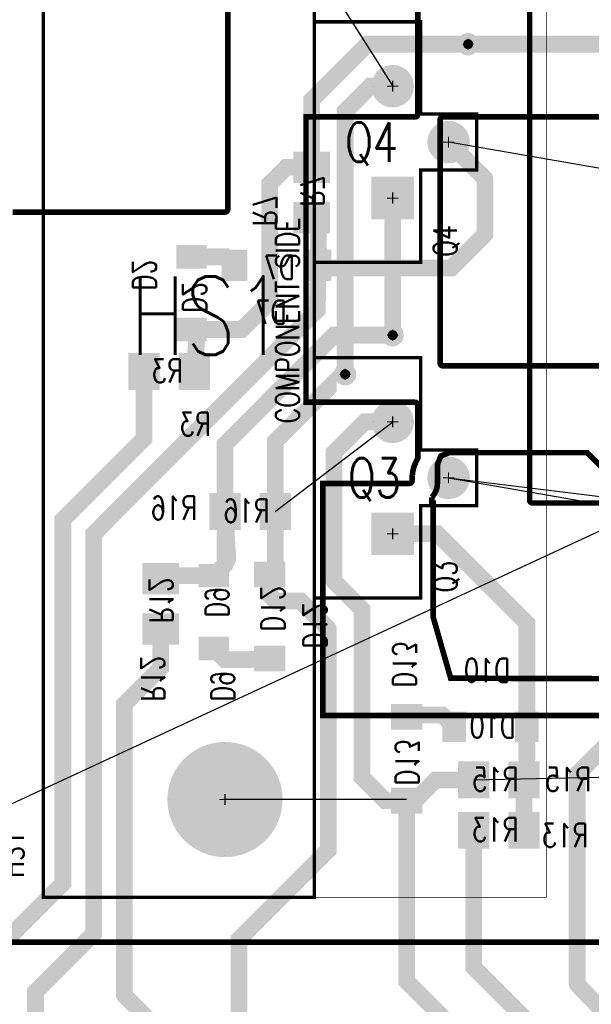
# Model space of a CAD drawing. Extents: x -7 to 11.7, y -5.4 to 6.4.
# Tile 11 of 27: x 1.2 to 2.3, y 0.9 to 2.6. Entities that reach past the tile are written whole.
import ezdxf

# ---------------------------------------------------------------- set-up
doc = ezdxf.new("R2010")
doc.units = 0
for name, pattern in [('SIG_3', [2, 1, 1]), ('SIG_33', [2, 1, 1]), ('SIG_36', [2, 1, 1]), ('SIG_37', [2, 1, 1]), ('SIG_39', [2, 1, 1]), ('SIG_4', [2, 1, 1]), ('SIG_40', [2, 1, 1]), ('SIG_43', [2, 1, 1]), ('SIG_45', [2, 1, 1]), ('SIG_46', [2, 1, 1]), ('SIG_49', [2, 1, 1]), ('SIG_7', [2, 1, 1]), ('SIG_8', [2, 1, 1])]:
    doc.linetypes.add(name, pattern=pattern)
for name, color, linetype in [('DRIL_NPLTE_THRU_01', 16, 'CONTINUOUS'), ('DRIL_NPLTE_THRU_02', 176, 'CONTINUOUS'), ('DRIL_PLTE_THRU_01', 16, 'CONTINUOUS'), ('DRIL_PLTE_THRU_02', 176, 'CONTINUOUS'), ('DRIL_SYMBOL', 254, 'CONTINUOUS'), ('LINK_00', 2, 'CONTINUOUS'), ('PADS_BOT', 5, 'CONTINUOUS'), ('PADS_INNER', 1, 'CONTINUOUS'), ('PADS_TOP', 1, 'CONTINUOUS'), ('PADS_XR_131', 3, 'CONTINUOUS'), ('PADS_XR_132', 6, 'CONTINUOUS'), ('PADS_XR_133', 254, 'CONTINUOUS'), ('PART_NAME_123', 255, 'CONTINUOUS'), ('PART_NAME_124', 6, 'CONTINUOUS'), ('PART_NAME_129', 2, 'CONTINUOUS'), ('PART_NAME_130', 106, 'CONTINUOUS'), ('PART_TOP_2DLINE_123', 255, 'CONTINUOUS'), ('PART_TOP_2DLINE_129', 2, 'CONTINUOUS'), ('PART_TOP_TEXT_123', 255, 'CONTINUOUS'), ('POUR_OUTLINE_01', 1, 'CONTINUOUS'), ('POUR_OUTLINE_02', 5, 'CONTINUOUS'), ('POUR_PADTHERM_01', 1, 'CONTINUOUS'), ('TRACE_01', 1, 'CONTINUOUS'), ('TRACE_02', 5, 'CONTINUOUS'), ('VIAPTS', 56, 'CONTINUOUS')]:
    doc.layers.add(name, color=color, linetype=linetype)
doc.styles.add('W0$001', font='simplex', dxfattribs={"width": 0.75})
doc.styles.add('W0$006', font='simplex', dxfattribs={"width": 0.75})
doc.styles.add('W0$008', font='simplex', dxfattribs={"width": 0.75})

# ---------------------------------------------------------------- blocks, each defined once
blk = doc.blocks.new('POUR_OUTLINE_107')
at = {"layer": 'POUR_OUTLINE_01', "const_width": 0.01}
blk.add_lwpolyline([(-14.13, -16.2381), (-14.13, -15.96), (-14.42, -15.96), (-14.42, -15.93), (-15.1229, -15.93), (-15.1729, -15.98), (-15.3021, -15.98), (-15.4521, -15.83), (-15.699, -15.83), (-15.7139, -15.8361), (-15.72, -15.851), (-15.72, -15.885, -0.197321), (-15.7301, -15.9096), (-15.7301, -15.92), (-15.7275, -15.92), (-15.7275, -16.1242), (-15.6963, -16.2331)], format="xyb", close=True, dxfattribs=at)
blk = doc.blocks.new('POUR_PADTHERM_137')
at = {"layer": 'POUR_PADTHERM_01'}
for points in [[(-15.7, -15.84), (-15.7, -15.84, 1), (-15.7, -15.84), (-15.7, -15.84, 1), (-15.7, -15.84)], [(-15.665, -15.875), (-15.665, -15.875, 1), (-15.665, -15.875), (-15.665, -15.875, 1), (-15.665, -15.875)], [(-15.7, -15.91), (-15.7, -15.91, 1), (-15.7, -15.91), (-15.7, -15.91, 1), (-15.7, -15.91)]]:
    blk.add_lwpolyline(points, format="xyb", dxfattribs=at)
blk = doc.blocks.new('POUR_PADTHERM_138')
at = {"layer": 'POUR_PADTHERM_01'}
for points in [[(-14.2625, -16.013), (-14.2625, -16.013, 1), (-14.2625, -16.013), (-14.2625, -16.013, 1), (-14.2625, -16.013)], [(-14.3025, -16.053), (-14.3025, -16.053, 1), (-14.3025, -16.053), (-14.3025, -16.053, 1), (-14.3025, -16.053)], [(-14.2225, -16.053), (-14.2225, -16.053, 1), (-14.2225, -16.053), (-14.2225, -16.053, 1), (-14.2225, -16.053)], [(-14.2625, -16.093), (-14.2625, -16.093, 1), (-14.2625, -16.093), (-14.2625, -16.093, 1), (-14.2625, -16.093)]]:
    blk.add_lwpolyline(points, format="xyb", dxfattribs=at)
blk = doc.blocks.new('POUR_PADTHERM_139')
at = {"layer": 'POUR_PADTHERM_01'}
for points in [[(-15.125, -15.94), (-15.125, -15.94, 1), (-15.125, -15.94), (-15.125, -15.94, 1), (-15.125, -15.94)], [(-15.16, -15.975), (-15.16, -15.975, 1), (-15.16, -15.975), (-15.16, -15.975, 1), (-15.16, -15.975)], [(-15.09, -15.975), (-15.09, -15.975, 1), (-15.09, -15.975), (-15.09, -15.975, 1), (-15.09, -15.975)], [(-15.125, -16.01), (-15.125, -16.01, 1), (-15.125, -16.01), (-15.125, -16.01, 1), (-15.125, -16.01)]]:
    blk.add_lwpolyline(points, format="xyb", dxfattribs=at)
blk = doc.blocks.new('POUR_HEADER_11')
for name in ['POUR_OUTLINE_107', 'POUR_PADTHERM_137', 'POUR_PADTHERM_139', 'POUR_PADTHERM_138']:
    blk.add_blockref(name, (15.35, 16.2))
blk = doc.blocks.new('POUR_OUTLINE_34')
at = {"layer": 'POUR_OUTLINE_02', "const_width": 0.01}
for points in [[(-16.48, -15.4), (-16.1, -15.4, 0.414214), (-16.095, -15.395), (-16.095, -15.0399)], [(-15.555, -15.0399), (-15.555, -15.915, 0.414214), (-15.55, -15.92), (-15.19, -15.92, 0.414214), (-15.185, -15.915), (-15.185, -15.828, 0.136108), (-15.1857, -15.8255, -0.136109), (-15.19, -15.81), (-15.19, -15.74, -0.136109), (-15.1857, -15.7245, 0.136108), (-15.185, -15.722), (-15.185, -15.685), (-14.745, -15.685, 0.414214), (-14.74, -15.68), (-14.74, -15.495, 0.414214), (-14.745, -15.49), (-15.195, -15.49), (-15.195, -14.2449, 0.414214)]]:
    blk.add_lwpolyline(points, format="xyb", dxfattribs=at)
blk = doc.blocks.new('POUR_HEADER_14')
blk.add_blockref('POUR_OUTLINE_34', (15.02, 15.485))
blk = doc.blocks.new('POUR_OUTLINE_127')
at = {"layer": 'POUR_OUTLINE_01', "const_width": 0.01}
for points in [[(-16.72, -16.705), (-14.655, -16.705, 0.414214)], [(-14.655, -16.3), (-15.925, -16.3), (-15.925, -15.885), (-15.7702, -15.885, 0.421792), (-15.7652, -15.8799), (-15.7653, -15.8768, -0.048762), (-15.7648, -15.87, 0.021542), (-15.7648, -15.8696, -0.115046), (-15.7557, -15.8415, 0.136107), (-15.755, -15.8389), (-15.755, -15.745, 0.414214), (-15.76, -15.74), (-15.955, -15.74), (-15.955, -15.23), (-15.76, -15.23, 0.414214), (-15.755, -15.225), (-15.755, -14.93), (-14.7, -14.93, 0.414214), (-14.695, -14.925), (-14.695, -14.545), (-13.715, -14.545, 0.414214)]]:
    blk.add_lwpolyline(points, format="xyb", dxfattribs=at)
blk = doc.blocks.new('POUR_PADTHERM_203')
at = {"layer": 'POUR_PADTHERM_01'}
for points in [[(-15.8, -15.14), (-15.8, -15.14, 1), (-15.8, -15.14), (-15.8, -15.14, 1), (-15.8, -15.14)], [(-15.835, -15.175), (-15.835, -15.175, 1), (-15.835, -15.175), (-15.835, -15.175, 1), (-15.835, -15.175)], [(-15.765, -15.175), (-15.765, -15.175, 1), (-15.765, -15.175), (-15.765, -15.175, 1), (-15.765, -15.175)], [(-15.8, -15.21), (-15.8, -15.21, 1), (-15.8, -15.21), (-15.8, -15.21, 1), (-15.8, -15.21)]]:
    blk.add_lwpolyline(points, format="xyb", dxfattribs=at)
blk = doc.blocks.new('POUR_PADTHERM_206')
at = {"layer": 'POUR_PADTHERM_01'}
for points in [[(-16.1, -16.35), (-16.1, -16.35, 1), (-16.1, -16.35), (-16.1, -16.35, 1), (-16.1, -16.35)], [(-16.2, -16.45), (-16.2, -16.45, 1), (-16.2, -16.45), (-16.2, -16.45, 1), (-16.2, -16.45)], [(-16, -16.45), (-16, -16.45, 1), (-16, -16.45), (-16, -16.45, 1), (-16, -16.45)], [(-16.1, -16.55), (-16.1, -16.55, 1), (-16.1, -16.55), (-16.1, -16.55, 1), (-16.1, -16.55)]]:
    blk.add_lwpolyline(points, format="xyb", dxfattribs=at)
blk = doc.blocks.new('POUR_PADTHERM_207')
at = {"layer": 'POUR_PADTHERM_01'}
for points in [[(-15.8, -15.74), (-15.8, -15.74, 1), (-15.8, -15.74), (-15.8, -15.74, 1), (-15.8, -15.74)], [(-15.835, -15.775), (-15.835, -15.775, 1), (-15.835, -15.775), (-15.835, -15.775, 1), (-15.835, -15.775)], [(-15.765, -15.775), (-15.765, -15.775, 1), (-15.765, -15.775), (-15.765, -15.775, 1), (-15.765, -15.775)], [(-15.8, -15.81), (-15.8, -15.81, 1), (-15.8, -15.81), (-15.8, -15.81, 1), (-15.8, -15.81)]]:
    blk.add_lwpolyline(points, format="xyb", dxfattribs=at)
blk = doc.blocks.new('POUR_HEADER_15')
for name in ['POUR_OUTLINE_127', 'POUR_PADTHERM_203', 'POUR_PADTHERM_207', 'POUR_PADTHERM_206']:
    blk.add_blockref(name, (14.645, 16.295))
blk = doc.blocks.new('POUR_OUTLINE_128')
at = {"layer": 'POUR_OUTLINE_01', "const_width": 0.01}
blk.add_lwpolyline([(-13.675, -15.1799), (-13.675, -14.62, 0.414214), (-13.68, -14.615), (-14.58, -14.615, 0.414214), (-14.585, -14.62), (-14.585, -15.015), (-14.865, -15.015, 0.414214), (-14.87, -15.02), (-14.87, -15.335), (-15.199, -15.335, 0.095352), (-15.2009, -15.3354, -0.192454), (-15.2491, -15.3354, 0.095352), (-15.251, -15.335), (-15.305, -15.335), (-15.305, -15.235, 0.414214), (-15.31, -15.23), (-15.7101, -15.23, 0.414214), (-15.7151, -15.235), (-15.7151, -15.6699, 0.414214), (-15.7101, -15.6749), (-14.6701, -15.6749, 0.414214), (-14.6651, -15.6699), (-14.6651, -15.1849), (-13.68, -15.1849, 0.414214)], format="xyb", close=True, dxfattribs=at)
blk = doc.blocks.new('POUR_PADTHERM_208')
at = {"layer": 'POUR_PADTHERM_01'}
for points in [[(-15.7, -15.24), (-15.7, -15.24, 1), (-15.7, -15.24), (-15.7, -15.24, 1), (-15.7, -15.24)], [(-15.665, -15.275), (-15.665, -15.275, 1), (-15.665, -15.275), (-15.665, -15.275, 1), (-15.665, -15.275)], [(-15.7, -15.31), (-15.7, -15.31, 1), (-15.7, -15.31), (-15.7, -15.31, 1), (-15.7, -15.31)]]:
    blk.add_lwpolyline(points, format="xyb", dxfattribs=at)
blk = doc.blocks.new('POUR_HEADER_16')
for name in ['POUR_OUTLINE_128', 'POUR_PADTHERM_208']:
    blk.add_blockref(name, (15.625, 15.225))
blk = doc.blocks.new('DRIL_HOLE_0')
blk.add_lwpolyline([(0, 0, 1), (0, 0, 1)], format="xyb", close=True)
blk = doc.blocks.new('PAD_0')
at = {"const_width": 0.05}
blk.add_lwpolyline([(-0.03, 0), (0.03, 0)], dxfattribs=at)
blk = doc.blocks.new('PAD_1')
blk.add_lwpolyline([(0, 0, 1), (0, 0, 1)], format="xyb", close=True)
blk = doc.blocks.new('PAD_2')
at = {"const_width": 0.056}
blk.add_lwpolyline([(-0.033, 0), (0.033, 0)], dxfattribs=at)
blk = doc.blocks.new('STK_BOT_57')
at = {"layer": 'DRIL_NPLTE_THRU_01'}
blk.add_blockref('DRIL_HOLE_0', (0, 0), dxfattribs=at)
at = {"layer": 'DRIL_NPLTE_THRU_02'}
blk.add_blockref('DRIL_HOLE_0', (0, 0), dxfattribs=at)
at = {"layer": 'PADS_BOT', "rotation": 90}
blk.add_blockref('PAD_0', (0, 0), dxfattribs=at)
at = {"layer": 'PADS_INNER'}
blk.add_blockref('PAD_1', (0, 0), dxfattribs=at)
at = {"layer": 'PADS_TOP'}
blk.add_blockref('PAD_1', (0, 0), dxfattribs=at)
at = {"layer": 'PADS_XR_131', "rotation": 90}
blk.add_blockref('PAD_2', (0, 0), dxfattribs=at)
at = {"layer": 'PADS_XR_133', "rotation": 90}
blk.add_blockref('PAD_0', (0, 0), dxfattribs=at)
blk = doc.blocks.new('SYM_BOT_35')
for p in [(-0.045, 0), (0.045, 0)]:
    blk.add_blockref('STK_BOT_57', p)
blk = doc.blocks.new('PART_BOT_0')
blk.add_blockref('SYM_BOT_35', (0, 0))
at = {"layer": 'PART_NAME_124', "style": 'W0$006', "width": 0.75}
blk.add_text('R3', height=0.042, rotation=180, dxfattribs=at).set_placement((0.075, 0.115))
at = {"layer": 'PART_NAME_130', "style": 'W0$001', "width": 0.75}
blk.add_text('R3', height=0.042, rotation=180, dxfattribs=at).set_placement((0.0249, 0.0199))
blk = doc.blocks.new('PART_BOT_1')
blk.add_blockref('SYM_BOT_35', (0, 0))
at = {"layer": 'PART_NAME_124', "style": 'W0$006', "width": 0.75}
blk.add_text('R7', height=0.042, rotation=180, dxfattribs=at).set_placement((0.06, 0.105))
at = {"layer": 'PART_NAME_130', "style": 'W0$001', "width": 0.75}
blk.add_text('R7', height=0.042, rotation=180, dxfattribs=at).set_placement((0.0249, 0.0201))
blk = doc.blocks.new('PAD_11')
at = {"const_width": 0.036}
blk.add_lwpolyline([(-0.024, 0), (0.024, 0)], dxfattribs=at)
blk = doc.blocks.new('PAD_12')
at = {"const_width": 0.042}
blk.add_lwpolyline([(-0.027, 0), (0.027, 0)], dxfattribs=at)
blk = doc.blocks.new('STK_BOT_128')
at = {"layer": 'DRIL_NPLTE_THRU_01'}
blk.add_blockref('DRIL_HOLE_0', (0, 0), dxfattribs=at)
at = {"layer": 'DRIL_NPLTE_THRU_02'}
blk.add_blockref('DRIL_HOLE_0', (0, 0), dxfattribs=at)
at = {"layer": 'PADS_BOT', "rotation": 90}
blk.add_blockref('PAD_11', (0, 0), dxfattribs=at)
at = {"layer": 'PADS_INNER'}
blk.add_blockref('PAD_1', (0, 0), dxfattribs=at)
at = {"layer": 'PADS_TOP'}
blk.add_blockref('PAD_1', (0, 0), dxfattribs=at)
at = {"layer": 'PADS_XR_131', "rotation": 90}
blk.add_blockref('PAD_12', (0, 0), dxfattribs=at)
at = {"layer": 'PADS_XR_133', "rotation": 90}
blk.add_blockref('PAD_11', (0, 0), dxfattribs=at)
blk = doc.blocks.new('SYM_BOT_36')
for p in [(-0.065, 0), (0.065, 0)]:
    blk.add_blockref('STK_BOT_128', p)
blk = doc.blocks.new('PART_BOT_11')
blk.add_blockref('SYM_BOT_36', (0, 0))
at = {"layer": 'PART_NAME_124', "style": 'W0$006', "width": 0.75}
blk.add_text('D2', height=0.042, dxfattribs=at).set_placement((0.005, -0.105))
at = {"layer": 'PART_NAME_130', "style": 'W0$001', "width": 0.75}
blk.add_text('D2', height=0.042, dxfattribs=at).set_placement((-0.0349, -0.0151))
blk = doc.blocks.new('PART_BOT_12')
blk.add_blockref('SYM_BOT_35', (0, 0))
at = {"layer": 'PART_NAME_124', "style": 'W0$006', "width": 0.75}
blk.add_text('R12', height=0.042, dxfattribs=at).set_placement((-0.175, -0.035))
at = {"layer": 'PART_NAME_130', "style": 'W0$001', "width": 0.75}
blk.add_text('R12', height=0.042, dxfattribs=at).set_placement((-0.0349, -0.0201))
blk = doc.blocks.new('PAD_13')
at = {"const_width": 0.04}
blk.add_lwpolyline([(-0.025, 0), (0.025, 0)], dxfattribs=at)
blk = doc.blocks.new('PAD_14')
at = {"const_width": 0.046}
blk.add_lwpolyline([(-0.028, 0), (0.028, 0)], dxfattribs=at)
blk = doc.blocks.new('STK_BOT_162')
at = {"layer": 'DRIL_NPLTE_THRU_01'}
blk.add_blockref('DRIL_HOLE_0', (0, 0), dxfattribs=at)
at = {"layer": 'DRIL_NPLTE_THRU_02'}
blk.add_blockref('DRIL_HOLE_0', (0, 0), dxfattribs=at)
at = {"layer": 'PADS_BOT', "rotation": 90}
blk.add_blockref('PAD_13', (0, 0), dxfattribs=at)
at = {"layer": 'PADS_INNER'}
blk.add_blockref('PAD_1', (0, 0), dxfattribs=at)
at = {"layer": 'PADS_TOP'}
blk.add_blockref('PAD_1', (0, 0), dxfattribs=at)
at = {"layer": 'PADS_XR_131', "rotation": 90}
blk.add_blockref('PAD_14', (0, 0), dxfattribs=at)
at = {"layer": 'PADS_XR_133', "rotation": 90}
blk.add_blockref('PAD_13', (0, 0), dxfattribs=at)
blk = doc.blocks.new('SYM_BOT_29')
for p in [(-0.078, 0), (0.072, 0)]:
    blk.add_blockref('STK_BOT_162', p)
blk = doc.blocks.new('PART_BOT_14')
blk.add_blockref('SYM_BOT_29', (0, 0))
at = {"layer": 'PART_NAME_124', "style": 'W0$006', "width": 0.75}
blk.add_text('D12', height=0.042, dxfattribs=at).set_placement((-0.06, 0.06))
at = {"layer": 'PART_NAME_130', "style": 'W0$001', "width": 0.75}
blk.add_text('D12', height=0.042, dxfattribs=at).set_placement((-0.0299, -0.0151))
blk = doc.blocks.new('PART_BOT_29')
blk.add_blockref('SYM_BOT_35', (0, 0))
at = {"layer": 'PART_NAME_124', "style": 'W0$006', "width": 0.75}
blk.add_text('R13', height=0.042, rotation=180, dxfattribs=at).set_placement((0.16, 0.03))
at = {"layer": 'PART_NAME_130', "style": 'W0$001', "width": 0.75}
blk.add_text('R13', height=0.042, rotation=180, dxfattribs=at).set_placement((0.0349, 0.0199))
blk = doc.blocks.new('PART_BOT_30')
blk.add_blockref('SYM_BOT_36', (0, 0))
at = {"layer": 'PART_NAME_124', "style": 'W0$006', "width": 0.75}
blk.add_text('D10', height=0.042, dxfattribs=at).set_placement((-0.035, 0.08))
at = {"layer": 'PART_NAME_130', "style": 'W0$001', "width": 0.75}
blk.add_text('D10', height=0.042, dxfattribs=at).set_placement((-0.0449, -0.0199))
blk = doc.blocks.new('PART_BOT_32')
blk.add_blockref('SYM_BOT_35', (0, 0))
at = {"layer": 'PART_NAME_124', "style": 'W0$006', "width": 0.75}
blk.add_text('R16', height=0.042, rotation=180, dxfattribs=at).set_placement((-0.095, 0.015))
at = {"layer": 'PART_NAME_130', "style": 'W0$001', "width": 0.75}
blk.add_text('R16', height=0.042, rotation=180, dxfattribs=at).set_placement((0.0349, 0.0199))
blk = doc.blocks.new('PART_BOT_50')
blk.add_blockref('SYM_BOT_29', (0, 0))
at = {"layer": 'PART_NAME_124', "style": 'W0$006', "width": 0.75}
blk.add_text('D7', height=0.042, rotation=180, dxfattribs=at).set_placement((0.015, 0.105))
at = {"layer": 'PART_NAME_130', "style": 'W0$001', "width": 0.75}
blk.add_text('D7', height=0.042, rotation=180, dxfattribs=at).set_placement((0.0299, 0.0249))
blk = doc.blocks.new('PART_BOT_51')
blk.add_blockref('SYM_BOT_36', (0, 0))
at = {"layer": 'PART_NAME_124', "style": 'W0$006', "width": 0.75}
blk.add_text('D9', height=0.042, rotation=180, dxfattribs=at).set_placement((0.16, 0.005))
at = {"layer": 'PART_NAME_130', "style": 'W0$001', "width": 0.75}
blk.add_text('D9', height=0.042, rotation=180, dxfattribs=at).set_placement((0.0099, 0.0151))
blk = doc.blocks.new('PART_BOT_52')
blk.add_blockref('SYM_BOT_29', (0, 0))
at = {"layer": 'PART_NAME_124', "style": 'W0$006', "width": 0.75}
blk.add_text('D13', height=0.042, rotation=180, dxfattribs=at).set_placement((-0.13, 0.025))
at = {"layer": 'PART_NAME_130', "style": 'W0$001', "width": 0.75}
blk.add_text('D13', height=0.042, rotation=180, dxfattribs=at).set_placement((0.0449, 0.0201))
blk = doc.blocks.new('SMOOTH_0$006')
at = {"const_width": 0.003}
blk.add_lwpolyline([(-0.0015, 0, 1), (0.0015, 0, 1)], format="xyb", close=True, dxfattribs=at)
blk = doc.blocks.new('SMOOTH_0$001')
at = {"const_width": 0.0005}
blk.add_lwpolyline([(-0.00025, 0, 1), (0.00025, 0, 1)], format="xyb", close=True, dxfattribs=at)
blk = doc.blocks.new('PART_BODY_TOP_4')
at = {"layer": 'PART_TOP_2DLINE_123', "const_width": 0.006}
blk.add_lwpolyline([(0.315, 0.14), (-0.115, 0.14), (-0.115, -0.05), (0.05, -0.05), (0.05, -0.15), (0.15, -0.15), (0.15, -0.05), (0.315, -0.05)], close=True, dxfattribs=at)
at = {"layer": 'PART_TOP_2DLINE_129', "const_width": 0.001}
blk.add_lwpolyline([(0.315, 0.14), (-0.115, 0.14), (-0.115, -0.05), (0.05, -0.05), (0.05, -0.15), (0.15, -0.15), (0.15, -0.05), (0.315, -0.05)], close=True, dxfattribs=at)
at = {"layer": 'PART_TOP_2DLINE_123'}
for p in [(-0.115, 0.14), (0.315, 0.14), (-0.115, -0.05), (0.05, -0.05), (0.15, -0.05), (0.315, -0.05), (0.05, -0.15), (0.15, -0.15)]:
    blk.add_blockref('SMOOTH_0$006', p, dxfattribs=at)
at = {"layer": 'PART_TOP_2DLINE_129'}
for p in [(-0.115, 0.14), (0.315, 0.14), (-0.115, -0.05), (0.05, -0.05), (0.15, -0.05), (0.315, -0.05), (0.05, -0.15), (0.15, -0.15)]:
    blk.add_blockref('SMOOTH_0$001', p, dxfattribs=at)
blk = doc.blocks.new('DRIL_SYMBOL_0$041')
at = {"layer": 'DRIL_SYMBOL', "const_width": 0.002}
for points in [[(-0.01, 0), (0.01, 0)], [(0, -0.01), (0, 0.01)]]:
    blk.add_lwpolyline(points, dxfattribs=at)
blk = doc.blocks.new('DRIL_HOLE_0$041')
at = {"const_width": 0.0205}
blk.add_lwpolyline([(-0.01025, 0, 1), (0.01025, 0, 1)], format="xyb", close=True, dxfattribs=at)
blk.add_blockref('DRIL_SYMBOL_0$041', (0, 0))
blk = doc.blocks.new('PAD_3')
at = {"const_width": 0.035}
blk.add_lwpolyline([(0, -0.0175, 1), (0, 0.0175, 1)], format="xyb", close=True, dxfattribs=at)
blk = doc.blocks.new('PAD_26')
at = {"const_width": 0.07}
blk.add_lwpolyline([(-0.035, 0), (0.035, 0)], dxfattribs=at)
blk = doc.blocks.new('PAD_27')
at = {"const_width": 0.076}
blk.add_lwpolyline([(-0.038, 0), (0.038, 0)], dxfattribs=at)
blk = doc.blocks.new('STK_TOP_94')
at = {"layer": 'DRIL_PLTE_THRU_01'}
blk.add_blockref('DRIL_HOLE_0$041', (0, 0), dxfattribs=at)
at = {"layer": 'DRIL_PLTE_THRU_02'}
blk.add_blockref('DRIL_HOLE_0$041', (0, 0), dxfattribs=at)
at = {"layer": 'PADS_BOT'}
blk.add_blockref('PAD_26', (0, 0), dxfattribs=at)
at = {"layer": 'PADS_INNER'}
blk.add_blockref('PAD_3', (0, 0), dxfattribs=at)
at = {"layer": 'PADS_TOP'}
blk.add_blockref('PAD_26', (0, 0), dxfattribs=at)
at = {"layer": 'PADS_XR_131'}
blk.add_blockref('PAD_27', (0, 0), dxfattribs=at)
at = {"layer": 'PADS_XR_132'}
blk.add_blockref('PAD_27', (0, 0), dxfattribs=at)
blk = doc.blocks.new('PAD_4')
at = {"const_width": 0.038}
blk.add_lwpolyline([(0, -0.019, 1), (0, 0.019, 1)], format="xyb", close=True, dxfattribs=at)
blk = doc.blocks.new('STK_TOP_93')
at = {"layer": 'DRIL_PLTE_THRU_01'}
blk.add_blockref('DRIL_HOLE_0$041', (0, 0), dxfattribs=at)
at = {"layer": 'DRIL_PLTE_THRU_02'}
blk.add_blockref('DRIL_HOLE_0$041', (0, 0), dxfattribs=at)
at = {"layer": 'PADS_BOT'}
blk.add_blockref('PAD_3', (0, 0), dxfattribs=at)
at = {"layer": 'PADS_INNER'}
blk.add_blockref('PAD_3', (0, 0), dxfattribs=at)
at = {"layer": 'PADS_TOP'}
blk.add_blockref('PAD_3', (0, 0), dxfattribs=at)
at = {"layer": 'PADS_XR_131'}
blk.add_blockref('PAD_4', (0, 0), dxfattribs=at)
at = {"layer": 'PADS_XR_132'}
blk.add_blockref('PAD_4', (0, 0), dxfattribs=at)
blk = doc.blocks.new('SYM_TOP_7')
for name, p in [('PART_BODY_TOP_4', (0, 0)), ('STK_TOP_94', (0, 0)), ('STK_TOP_93', (0.2, 0)), ('STK_TOP_93', (0.1, -0.1))]:
    blk.add_blockref(name, p)
blk = doc.blocks.new('PART_TOP_53')
blk.add_blockref('SYM_TOP_7', (0, 0))
at = {"layer": 'PART_NAME_123', "style": 'W0$006', "width": 0.75}
blk.add_text('Q3', height=0.042, dxfattribs=at).set_placement((-0.105, -0.115))
at = {"layer": 'PART_NAME_129', "style": 'W0$001', "width": 0.75}
blk.add_text('Q3', height=0.07, rotation=270, dxfattribs=at).set_placement((0.065, 0.08))
blk = doc.blocks.new('PART_BOT_54')
blk.add_blockref('SYM_BOT_35', (0, 0))
at = {"layer": 'PART_NAME_124', "style": 'W0$006', "width": 0.75}
blk.add_text('R15', height=0.042, dxfattribs=at).set_placement((-0.165, -0.02))
at = {"layer": 'PART_NAME_130', "style": 'W0$001', "width": 0.75}
blk.add_text('R15', height=0.042, dxfattribs=at).set_placement((-0.0349, -0.0199))
blk = doc.blocks.new('PART_TOP_75')
blk.add_blockref('SYM_TOP_7', (0, 0))
at = {"layer": 'PART_NAME_123', "style": 'W0$006', "width": 0.75}
blk.add_text('Q4', height=0.042, dxfattribs=at).set_placement((-0.105, -0.115))
at = {"layer": 'PART_NAME_129', "style": 'W0$001', "width": 0.75}
blk.add_text('Q4', height=0.07, rotation=270, dxfattribs=at).set_placement((0.065, 0.085))
blk = doc.blocks.new('PART_BODY_TOP_10')
at = {"layer": 'PART_TOP_2DLINE_123', "const_width": 0.006}
blk.add_lwpolyline([(-1.05, 0.325), (1, 0.325), (1, -0.16), (-1.05, -0.16)], close=True, dxfattribs=at)
blk.add_lwpolyline([(1, -0.16), (-1.05, -0.16)], dxfattribs=at)
at = {"layer": 'PART_TOP_2DLINE_129', "const_width": 0.001}
blk.add_lwpolyline([(-1.05, 0.325), (1, 0.325), (1, -0.575), (-1.05, -0.575)], close=True, dxfattribs=at)
blk.add_lwpolyline([(1, -0.16), (-1.05, -0.16)], dxfattribs=at)
at = {"layer": 'PART_TOP_2DLINE_123'}
for p in [(-1.05, 0.325), (-1.05, -0.16), (-1.05, -0.16)]:
    blk.add_blockref('SMOOTH_0$006', p, dxfattribs=at)
at = {"layer": 'PART_TOP_2DLINE_129'}
for p in [(-1.05, 0.325), (-1.05, -0.16), (-1.05, -0.575)]:
    blk.add_blockref('SMOOTH_0$001', p, dxfattribs=at)
at = {"layer": 'PART_TOP_TEXT_123', "style": 'W0$008', "width": 0.75}
blk.add_text('COMPONENT SIDE', height=0.042, dxfattribs=at).set_placement((-0.203, -0.133))
blk = doc.blocks.new('DRIL_SYMBOL_0$125')
at = {"layer": 'DRIL_SYMBOL', "const_width": 0.002}
for points in [[(-0.01, 0), (0.01, 0)], [(0, -0.01), (0, 0.01)]]:
    blk.add_lwpolyline(points, dxfattribs=at)
blk = doc.blocks.new('DRIL_HOLE_0$125')
at = {"const_width": 0.0625}
blk.add_lwpolyline([(-0.03125, 0, 1), (0.03125, 0, 1)], format="xyb", close=True, dxfattribs=at)
blk.add_blockref('DRIL_SYMBOL_0$125', (0, 0))
blk = doc.blocks.new('PAD_58')
at = {"const_width": 0.1}
blk.add_lwpolyline([(0, -0.05, 1), (0, 0.05, 1)], format="xyb", close=True, dxfattribs=at)
blk = doc.blocks.new('PAD_61')
at = {"const_width": 0.103}
blk.add_lwpolyline([(0, -0.0515, 1), (0, 0.0515, 1)], format="xyb", close=True, dxfattribs=at)
blk = doc.blocks.new('STK_TOP_78')
at = {"layer": 'DRIL_PLTE_THRU_01'}
blk.add_blockref('DRIL_HOLE_0$125', (0, 0), dxfattribs=at)
at = {"layer": 'DRIL_PLTE_THRU_02'}
blk.add_blockref('DRIL_HOLE_0$125', (0, 0), dxfattribs=at)
at = {"layer": 'PADS_BOT'}
blk.add_blockref('PAD_58', (0, 0), dxfattribs=at)
at = {"layer": 'PADS_INNER'}
blk.add_blockref('PAD_58', (0, 0), dxfattribs=at)
at = {"layer": 'PADS_TOP'}
blk.add_blockref('PAD_58', (0, 0), dxfattribs=at)
at = {"layer": 'PADS_XR_131'}
blk.add_blockref('PAD_61', (0, 0), dxfattribs=at)
at = {"layer": 'PADS_XR_132'}
blk.add_blockref('PAD_61', (0, 0), dxfattribs=at)
blk = doc.blocks.new('SYM_TOP_13')
for name, p in [('PART_BODY_TOP_10', (0, 0)), ('STK_TOP_78', (-0.875, 0))]:
    blk.add_blockref(name, p)
blk = doc.blocks.new('PART_TOP_104')
blk.add_blockref('SYM_TOP_13', (0, 0))
at = {"layer": 'PART_NAME_123', "style": 'W0$006', "width": 0.75}
blk.add_text('HS1', height=0.042, dxfattribs=at).set_placement((-1.015, 0.36))
at = {"layer": 'PART_NAME_129', "style": 'W0$001', "width": 0.75}
blk.add_text('HS1', height=0.14, rotation=270, dxfattribs=at).set_placement((-0.08, 0.17))
blk = doc.blocks.new('SMOOTH_0$03')
at = {"const_width": 0.015}
blk.add_lwpolyline([(-0.0075, 0, 1), (0.0075, 0, 1)], format="xyb", close=True, dxfattribs=at)
blk = doc.blocks.new('TRACE_94')
at = {"layer": 'TRACE_02', "linetype": 'SIG_7', "const_width": 0.03}
blk.add_lwpolyline([(1.9251, 1.2479), (1.9251, 1.2499)], dxfattribs=at)
at = {"layer": 'TRACE_02'}
for p in [(1.9251, 1.2499), (1.9251, 1.2479)]:
    blk.add_blockref('SMOOTH_0$03', p, dxfattribs=at)
blk = doc.blocks.new('TRACE_68')
at = {"layer": 'TRACE_02', "linetype": 'SIG_7', "const_width": 0.03}
blk.add_lwpolyline([(1.6901, 1.7649), (1.6901, 1.8899), (1.8151, 2.0149), (1.8151, 2.0099)], dxfattribs=at)
at = {"layer": 'TRACE_02'}
for p in [(1.8151, 2.0149), (1.8151, 2.0099), (1.6901, 1.8899), (1.6901, 1.7649)]:
    blk.add_blockref('SMOOTH_0$03', p, dxfattribs=at)
blk = doc.blocks.new('TRACE_100')
at = {"layer": 'TRACE_02', "linetype": 'SIG_7', "const_width": 0.03}
blk.add_lwpolyline([(1.9205, 1.2479), (1.9251, 1.2499)], dxfattribs=at)
at = {"layer": 'TRACE_02'}
for p in [(1.9205, 1.2479), (1.9251, 1.2499)]:
    blk.add_blockref('SMOOTH_0$03', p, dxfattribs=at)
blk = doc.blocks.new('TRACE_104')
at = {"layer": 'TRACE_02', "linetype": 'SIG_7', "const_width": 0.03}
blk.add_lwpolyline([(1.9205, 1.2479), (1.9221, 1.2479)], dxfattribs=at)
at = {"layer": 'TRACE_02'}
for p in [(1.9205, 1.2479), (1.9221, 1.2479)]:
    blk.add_blockref('SMOOTH_0$03', p, dxfattribs=at)
blk = doc.blocks.new('TRACE_112')
at = {"layer": 'TRACE_02', "linetype": 'SIG_7', "const_width": 0.03}
blk.add_lwpolyline([(1.9205, 1.2479), (1.9251, 1.2479)], dxfattribs=at)
at = {"layer": 'TRACE_02'}
for p in [(1.9205, 1.2479), (1.9251, 1.2479)]:
    blk.add_blockref('SMOOTH_0$03', p, dxfattribs=at)
blk = doc.blocks.new('TRACE_102')
at = {"layer": 'TRACE_02', "linetype": 'SIG_7', "const_width": 0.03}
blk.add_lwpolyline([(1.9201, 1.2499), (1.9221, 1.2479)], dxfattribs=at)
at = {"layer": 'TRACE_02'}
for p in [(1.9201, 1.2499), (1.9221, 1.2479)]:
    blk.add_blockref('SMOOTH_0$03', p, dxfattribs=at)
blk = doc.blocks.new('TRACE_106')
at = {"layer": 'TRACE_02', "linetype": 'SIG_7', "const_width": 0.03}
blk.add_lwpolyline([(1.9201, 1.2499), (1.9251, 1.2499)], dxfattribs=at)
at = {"layer": 'TRACE_02'}
for p in [(1.9201, 1.2499), (1.9251, 1.2499)]:
    blk.add_blockref('SMOOTH_0$03', p, dxfattribs=at)
blk = doc.blocks.new('TRACE_108')
at = {"layer": 'TRACE_02', "linetype": 'SIG_7', "const_width": 0.03}
blk.add_lwpolyline([(1.9201, 1.2499), (1.9205, 1.2479)], dxfattribs=at)
at = {"layer": 'TRACE_02'}
for p in [(1.9201, 1.2499), (1.9205, 1.2479)]:
    blk.add_blockref('SMOOTH_0$03', p, dxfattribs=at)
blk = doc.blocks.new('TRACE_110')
at = {"layer": 'TRACE_02', "linetype": 'SIG_7', "const_width": 0.03}
blk.add_lwpolyline([(1.9201, 1.2499), (1.9251, 1.2479)], dxfattribs=at)
at = {"layer": 'TRACE_02'}
for p in [(1.9201, 1.2499), (1.9251, 1.2479)]:
    blk.add_blockref('SMOOTH_0$03', p, dxfattribs=at)
blk = doc.blocks.new('TRACE_96')
at = {"layer": 'TRACE_02', "linetype": 'SIG_7', "const_width": 0.03}
blk.add_lwpolyline([(1.9221, 1.2479), (1.9251, 1.2499)], dxfattribs=at)
at = {"layer": 'TRACE_02'}
for p in [(1.9221, 1.2479), (1.9251, 1.2499)]:
    blk.add_blockref('SMOOTH_0$03', p, dxfattribs=at)
blk = doc.blocks.new('TRACE_98')
at = {"layer": 'TRACE_02', "linetype": 'SIG_7', "const_width": 0.03}
blk.add_lwpolyline([(1.9221, 1.2479), (1.9251, 1.2479)], dxfattribs=at)
at = {"layer": 'TRACE_02'}
for p in [(1.9221, 1.2479), (1.9251, 1.2479)]:
    blk.add_blockref('SMOOTH_0$03', p, dxfattribs=at)
blk = doc.blocks.new('TRACE_90')
at = {"layer": 'TRACE_02', "linetype": 'SIG_7', "const_width": 0.03}
blk.add_lwpolyline([(1.7951, 1.6399), (1.7951, 1.8699), (1.8501, 1.9249), (1.9001, 1.9249)], dxfattribs=at)
at = {"layer": 'TRACE_02'}
for p in [(1.8501, 1.9249), (1.9001, 1.9249), (1.7951, 1.8699), (1.7951, 1.6399)]:
    blk.add_blockref('SMOOTH_0$03', p, dxfattribs=at)
blk = doc.blocks.new('TRACE_92')
at = {"layer": 'TRACE_02', "linetype": 'SIG_7', "const_width": 0.03}
blk.add_lwpolyline([(1.7951, 1.6399), (1.8451, 1.5899), (1.8451, 1.2899), (1.8871, 1.2479), (1.9251, 1.2479)], dxfattribs=at)
at = {"layer": 'TRACE_02'}
for p in [(1.7951, 1.6399), (1.8451, 1.5899), (1.8451, 1.2899), (1.8871, 1.2479), (1.9251, 1.2479)]:
    blk.add_blockref('SMOOTH_0$03', p, dxfattribs=at)
blk = doc.blocks.new('TRACE_66')
at = {"layer": 'TRACE_01', "linetype": 'SIG_7', "const_width": 0.03}
blk.add_lwpolyline([(1.8151, 2.0099), (1.8151, 2.4799), (1.8601, 2.5249), (1.9001, 2.5249)], dxfattribs=at)
at = {"layer": 'TRACE_01'}
for p in [(1.8601, 2.5249), (1.9001, 2.5249), (1.8151, 2.4799), (1.8151, 2.0099)]:
    blk.add_blockref('SMOOTH_0$03', p, dxfattribs=at)
blk = doc.blocks.new('TRACE_124')
at = {"layer": 'TRACE_02', "linetype": 'SIG_8', "const_width": 0.03}
blk.add_lwpolyline([(1.5801, 1.6499), (1.6001, 1.6699)], dxfattribs=at)
at = {"layer": 'TRACE_02'}
for p in [(1.6001, 1.6699), (1.5801, 1.6499)]:
    blk.add_blockref('SMOOTH_0$03', p, dxfattribs=at)
blk = doc.blocks.new('TRACE_128')
at = {"layer": 'TRACE_01', "linetype": 'SIG_8', "const_width": 0.03}
blk.add_lwpolyline([(1.9001, 2.0799), (1.9001, 2.3249)], dxfattribs=at)
at = {"layer": 'TRACE_01'}
for p in [(1.9001, 2.3249), (1.9001, 2.0799)]:
    blk.add_blockref('SMOOTH_0$03', p, dxfattribs=at)
blk = doc.blocks.new('TRACE_126')
at = {"layer": 'TRACE_02', "linetype": 'SIG_8', "const_width": 0.03}
blk.add_lwpolyline([(1.6001, 1.7649), (1.6001, 1.8849), (1.7951, 2.0799), (1.9001, 2.0799)], dxfattribs=at)
at = {"layer": 'TRACE_02'}
for p in [(1.7951, 2.0799), (1.9001, 2.0799), (1.6001, 1.8849), (1.6001, 1.7649)]:
    blk.add_blockref('SMOOTH_0$03', p, dxfattribs=at)
blk = doc.blocks.new('TRACE_120')
at = {"layer": 'TRACE_02', "linetype": 'SIG_8', "const_width": 0.03}
blk.add_lwpolyline([(1.6001, 1.7649), (1.6001, 1.6799)], dxfattribs=at)
at = {"layer": 'TRACE_02'}
for p in [(1.6001, 1.7649), (1.6001, 1.6799)]:
    blk.add_blockref('SMOOTH_0$03', p, dxfattribs=at)
blk = doc.blocks.new('TRACE_114')
at = {"layer": 'TRACE_02', "linetype": 'SIG_8', "const_width": 0.03}
blk.add_lwpolyline([(1.6001, 1.7649), (1.6051, 1.6799)], dxfattribs=at)
at = {"layer": 'TRACE_02'}
for p in [(1.6001, 1.7649), (1.6051, 1.6799)]:
    blk.add_blockref('SMOOTH_0$03', p, dxfattribs=at)
blk = doc.blocks.new('TRACE_116')
at = {"layer": 'TRACE_02', "linetype": 'SIG_8', "const_width": 0.03}
blk.add_lwpolyline([(1.6001, 1.6699), (1.6051, 1.6799)], dxfattribs=at)
at = {"layer": 'TRACE_02'}
for p in [(1.6051, 1.6799), (1.6001, 1.6699)]:
    blk.add_blockref('SMOOTH_0$03', p, dxfattribs=at)
blk = doc.blocks.new('TRACE_118')
at = {"layer": 'TRACE_02', "linetype": 'SIG_8', "const_width": 0.03}
blk.add_lwpolyline([(1.6001, 1.6799), (1.6051, 1.6799)], dxfattribs=at)
at = {"layer": 'TRACE_02'}
for p in [(1.6001, 1.6799), (1.6051, 1.6799)]:
    blk.add_blockref('SMOOTH_0$03', p, dxfattribs=at)
blk = doc.blocks.new('TRACE_122')
at = {"layer": 'TRACE_02', "linetype": 'SIG_8', "const_width": 0.03}
blk.add_lwpolyline([(1.6001, 1.6799), (1.6001, 1.6699)], dxfattribs=at)
at = {"layer": 'TRACE_02'}
for p in [(1.6001, 1.6799), (1.6001, 1.6699)]:
    blk.add_blockref('SMOOTH_0$03', p, dxfattribs=at)
blk = doc.blocks.new('TRACE_310')
at = {"layer": 'TRACE_02', "linetype": 'SIG_33', "const_width": 0.03}
blk.add_lwpolyline([(1.5401, 2.0899), (1.5501, 2.0799)], dxfattribs=at)
at = {"layer": 'TRACE_02'}
for p in [(1.5401, 2.0899), (1.5501, 2.0799)]:
    blk.add_blockref('SMOOTH_0$03', p, dxfattribs=at)
blk = doc.blocks.new('TRACE_322')
at = {"layer": 'TRACE_02', "linetype": 'SIG_33', "const_width": 0.03}
blk.add_lwpolyline([(1.7551, 2.3799), (1.7551, 2.4999), (1.8551, 2.5999), (2.0351, 2.5999)], dxfattribs=at)
at = {"layer": 'TRACE_02'}
for p in [(1.8551, 2.5999), (2.0351, 2.5999), (1.7551, 2.4999), (1.7551, 2.3799)]:
    blk.add_blockref('SMOOTH_0$03', p, dxfattribs=at)
blk = doc.blocks.new('TRACE_314')
at = {"layer": 'TRACE_01', "linetype": 'SIG_33', "const_width": 0.03}
blk.add_lwpolyline([(2.5751, 2.5249), (2.5001, 2.5999), (2.0351, 2.5999)], dxfattribs=at)
at = {"layer": 'TRACE_01'}
for p in [(2.0351, 2.5999), (2.5001, 2.5999), (2.5751, 2.5249)]:
    blk.add_blockref('SMOOTH_0$03', p, dxfattribs=at)
blk = doc.blocks.new('TRACE_308')
at = {"layer": 'TRACE_02', "linetype": 'SIG_33', "const_width": 0.03}
blk.add_lwpolyline([(1.5451, 2.0149), (1.5501, 2.0799)], dxfattribs=at)
at = {"layer": 'TRACE_02'}
for p in [(1.5501, 2.0799), (1.5451, 2.0149)]:
    blk.add_blockref('SMOOTH_0$03', p, dxfattribs=at)
blk = doc.blocks.new('DRIL_SYMBOL_0$018')
at = {"layer": 'DRIL_SYMBOL', "const_width": 0.002}
for points in [[(-0.01, 0), (0.01, 0)], [(0, -0.01), (0, 0.01)]]:
    blk.add_lwpolyline(points, dxfattribs=at)
blk = doc.blocks.new('DRIL_HOLE_0$018')
at = {"const_width": 0.009}
blk.add_lwpolyline([(-0.0045, 0, 1), (0.0045, 0, 1)], format="xyb", close=True, dxfattribs=at)
blk.add_blockref('DRIL_SYMBOL_0$018', (0, 0))
blk = doc.blocks.new('PAD_5')
at = {"const_width": 0.02}
blk.add_lwpolyline([(0, -0.01, 1), (0, 0.01, 1)], format="xyb", close=True, dxfattribs=at)
blk = doc.blocks.new('STK_TOP_67')
at = {"layer": 'DRIL_PLTE_THRU_01'}
blk.add_blockref('DRIL_HOLE_0$018', (0, 0), dxfattribs=at)
at = {"layer": 'DRIL_PLTE_THRU_02'}
blk.add_blockref('DRIL_HOLE_0$018', (0, 0), dxfattribs=at)
at = {"layer": 'PADS_BOT'}
blk.add_blockref('PAD_5', (0, 0), dxfattribs=at)
at = {"layer": 'PADS_INNER'}
blk.add_blockref('PAD_5', (0, 0), dxfattribs=at)
at = {"layer": 'PADS_TOP'}
blk.add_blockref('PAD_5', (0, 0), dxfattribs=at)
blk = doc.blocks.new('SYM_TOP_3')
blk.add_blockref('STK_TOP_67', (0, 0))

msp = doc.modelspace()

# ---------------------------------------------------------------- linework, layer by layer
at = {"layer": 'LINK_00', "linetype": 'SIG_7'}
for p, q in [((1.6001, 2.9999), (1.9001, 2.5249)), ((1.6901, 1.7649), (1.9001, 1.9249)), ((2.0451, 1.2849), (2.7001, 1.2999)), ((1.9251, 1.2499), (1.6001, 1.2499))]:
    msp.add_line(p, q, dxfattribs=at)
at = {"layer": 'LINK_00', "linetype": 'SIG_36'}
msp.add_line((2.5751, 2.3249), (2.0001, 2.4249), dxfattribs=at)
at = {"layer": 'LINK_00', "linetype": 'SIG_3'}
msp.add_line((2.4751, 1.8249), (0.7501, 1.0249), dxfattribs=at)
at = {"layer": 'LINK_00', "linetype": 'SIG_40'}
for q in [(3.4376, 1.6469), (2.5751, 1.7249)]:
    msp.add_line((2.0001, 1.8249), q, dxfattribs=at)
at = {"layer": 'TRACE_02', "linetype": 'SIG_36', "const_width": 0.03}
for points in [[(2.0001, 2.4249), (2.0651, 2.3599)], [(1.7671, 2.2049), (1.7751, 2.1999), (2.0051, 2.1999), (2.0651, 2.2599), (2.0651, 2.3599)], [(1.7551, 2.2899), (1.7671, 2.2899), (1.7671, 2.2049)], [(1.2611, 0.6574), (1.2611, 0.9059), (1.3651, 1.0099), (1.3651, 1.7245), (1.4151, 1.7749), (1.7651, 2.1249), (1.7671, 2.2049)]]:
    msp.add_lwpolyline(points, dxfattribs=at)
at = {"layer": 'TRACE_02', "linetype": 'SIG_33', "const_width": 0.03}
msp.add_lwpolyline([(1.5401, 2.0899), (1.6301, 2.0899), (1.6801, 2.1399), (1.6801, 2.3499), (1.7101, 2.3799), (1.7551, 2.3799)], dxfattribs=at)
at = {"layer": 'TRACE_02', "linetype": 'SIG_45', "const_width": 0.03}
msp.add_lwpolyline([(1.5401, 2.2199), (1.6001, 2.2199), (1.6151, 2.2049), (1.6171, 2.2049)], dxfattribs=at)
at = {"layer": 'TRACE_02', "linetype": 'SIG_43', "const_width": 0.03}
msp.add_lwpolyline([(1.1631, 0.6574), (1.1631, 0.9529), (1.3101, 1.0999), (1.3101, 1.7499), (1.4551, 1.8949), (1.4551, 2.0149)], dxfattribs=at)
at = {"layer": 'TRACE_02', "linetype": 'SIG_7', "const_width": 0.03}
for points in [[(1.6801, 1.6519), (1.6901, 1.6549), (1.6901, 1.7649)], [(1.6801, 1.6519), (1.6801, 1.6153), (1.6905, 1.6049), (1.7351, 1.6049), (1.7851, 1.5549)], [(1.6251, 0.7399), (1.6251, 0.9999), (1.7851, 1.1599), (1.7851, 1.5549)], [(1.9251, 1.2479), (1.9401, 1.2479), (1.9771, 1.2849), (2.0451, 1.2849)], [(1.9251, 1.2499), (1.9251, 0.9249), (2.1241, 0.7259), (2.1241, 0.6574)]]:
    msp.add_lwpolyline(points, dxfattribs=at)
at = {"layer": 'TRACE_02', "linetype": 'SIG_4', "const_width": 0.03}
for points in [[(1.9001, 1.7249), (1.9801, 1.7249), (2.1401, 1.5649), (2.1401, 1.3799)], [(2.1351, 1.2849), (2.1401, 1.2899), (2.1401, 1.3799)], [(2.1351, 1.2849), (2.1351, 1.1949)]]:
    msp.add_lwpolyline(points, dxfattribs=at)
at = {"layer": 'TRACE_02', "linetype": 'SIG_8', "const_width": 0.03}
msp.add_lwpolyline([(1.4851, 1.6449), (1.4901, 1.6499), (1.5801, 1.6499)], dxfattribs=at)
at = {"layer": 'TRACE_02', "linetype": 'SIG_37', "const_width": 0.03}
for points in [[(1.4201, 0.8999), (1.4201, 1.4199), (1.4851, 1.4849), (1.4851, 1.5549)], [(1.4201, 0.8999), (1.4571, 0.8629), (1.4571, 0.6574)]]:
    msp.add_lwpolyline(points, dxfattribs=at)
at = {"layer": 'TRACE_02', "linetype": 'SIG_46', "const_width": 0.03}
msp.add_lwpolyline([(1.5801, 1.5199), (1.6001, 1.4999), (1.6401, 1.4999), (1.6801, 1.5019)], dxfattribs=at)
at = {"layer": 'TRACE_02', "linetype": 'SIG_49', "const_width": 0.03}
msp.add_lwpolyline([(1.9251, 1.3979), (1.9283, 1.4011), (1.9889, 1.4011), (2.0101, 1.3799)], dxfattribs=at)
at = {"layer": 'TRACE_02', "linetype": 'SIG_40', "const_width": 0.03}
for points in [[(2.2301, 0.9199), (2.2301, 1.2949), (2.2751, 1.3399), (2.3251, 1.3399), (2.3251, 1.3419)], [(2.2301, 0.9199), (2.3201, 0.8259), (2.3201, 0.6399)]]:
    msp.add_lwpolyline(points, dxfattribs=at)
at = {"layer": 'TRACE_02', "linetype": 'SIG_39', "const_width": 0.03}
msp.add_lwpolyline([(2.0451, 1.1949), (2.0451, 0.9499), (2.2221, 0.7729), (2.2221, 0.6574)], dxfattribs=at)

# ---------------------------------------------------------------- block references
at = {"linetype": 'SIG_7'}
msp.add_blockref('POUR_HEADER_15', (3.0551, 1.4049), dxfattribs=at)
at = {"linetype": 'SIG_3'}
msp.add_blockref('POUR_HEADER_14', (2.6801, 2.2149), dxfattribs=at)
at = {"rotation": 90}
for name, p in [('PART_TOP_104', (1.6001, 2.1249)), ('PART_TOP_75', (1.9001, 2.3249)), ('PART_TOP_53', (1.9001, 1.7249))]:
    msp.add_blockref(name, p, dxfattribs=at)
at = {"linetype": 'SIG_36'}
msp.add_blockref('POUR_HEADER_16', (2.0751, 2.4749), dxfattribs=at)
for name in ['TRACE_322', 'TRACE_314', 'TRACE_66', 'TRACE_128', 'TRACE_310', 'TRACE_308', 'TRACE_126', 'TRACE_68', 'TRACE_90', 'TRACE_120', 'TRACE_114', 'TRACE_116', 'TRACE_118', 'TRACE_122', 'TRACE_124', 'TRACE_92', 'TRACE_102', 'TRACE_106', 'TRACE_108', 'TRACE_110', 'TRACE_100', 'TRACE_104', 'TRACE_112', 'TRACE_96', 'TRACE_98', 'TRACE_94']:
    msp.add_blockref(name, (0, 0))
at = {"xscale": -1}
for name, p, rotation in [('PART_BOT_1', (1.7551, 2.3349), -270), ('PART_BOT_50', (1.6951, 2.2049), -180), ('PART_BOT_11', (1.5401, 2.1549), -90), ('PART_BOT_0', (1.5001, 2.0149), -180), ('PART_BOT_32', (1.6451, 1.7649), -180), ('PART_BOT_12', (1.4851, 1.5999), -90), ('PART_BOT_14', (1.6801, 1.5799), -90), ('PART_BOT_51', (1.5801, 1.5849), -270), ('PART_BOT_52', (1.9251, 1.3199), -270), ('PART_BOT_29', (2.0901, 1.1949), -180)]:
    msp.add_blockref(name, p, dxfattribs=dict(at, rotation=rotation))
at = {"linetype": 'SIG_40'}
msp.add_blockref('POUR_HEADER_11', (2.3501, 1.4999), dxfattribs=at)
at = {"xscale": -1}
for name, p in [('PART_BOT_30', (2.0751, 1.3799)), ('PART_BOT_54', (2.0901, 1.2849))]:
    msp.add_blockref(name, p, dxfattribs=at)
at = {"layer": 'TRACE_02'}
for p in [(2.0001, 2.4249), (1.7101, 2.3799), (1.7551, 2.3799), (1.6801, 2.3499), (2.0651, 2.3599), (2.0651, 2.3599), (1.7551, 2.2899), (1.7671, 2.2899), (2.0651, 2.2599), (1.5401, 2.2199), (1.6001, 2.2199), (1.6151, 2.2049), (1.6171, 2.2049), (1.7671, 2.2049), (1.7671, 2.2049), (1.7751, 2.1999), (2.0051, 2.1999), (1.6801, 2.1399), (1.5401, 2.0899), (1.6301, 2.0899), (1.4551, 2.0149), (1.4551, 1.8949), (1.4151, 1.7749), (1.6901, 1.7649), (1.3101, 1.7499), (1.3651, 1.7245), (1.9001, 1.7249), (1.9801, 1.7249), (1.4851, 1.6449), (1.4901, 1.6499), (1.5801, 1.6499), (1.6801, 1.6519), (1.6801, 1.6519), (1.6901, 1.6549), (1.6801, 1.6153), (1.6905, 1.6049), (1.7351, 1.6049), (1.4851, 1.5549), (1.7851, 1.5549), (1.7851, 1.5549), (2.1401, 1.5649), (1.5801, 1.5199), (1.6001, 1.4999), (1.6401, 1.4999), (1.6801, 1.5019), (1.4851, 1.4849), (1.4201, 1.4199), (1.9251, 1.3979), (1.9283, 1.4011), (1.9889, 1.4011), (2.0101, 1.3799), (2.1401, 1.3799), (2.1401, 1.3799), (2.1401, 1.2899), (2.2301, 1.2949), (1.9771, 1.2849), (2.0451, 1.2849), (2.1351, 1.2849), (2.1351, 1.2849), (1.9251, 1.2499), (1.9251, 1.2479), (1.9401, 1.2479), (2.0451, 1.1949), (2.1351, 1.1949), (1.7851, 1.1599), (1.3101, 1.0999), (1.3651, 1.0099), (1.6251, 0.9999), (2.0451, 0.9499), (1.9251, 0.9249), (2.2301, 0.9199), (2.2301, 0.9199), (1.2611, 0.9059), (1.4201, 0.8999), (1.4201, 0.8999)]:
    msp.add_blockref('SMOOTH_0$03', p, dxfattribs=at)
at = {"layer": 'VIAPTS', "linetype": 'SIG_33'}
msp.add_blockref('SYM_TOP_3', (2.0351, 2.5999), dxfattribs=at)
at = {"layer": 'VIAPTS', "linetype": 'SIG_8'}
msp.add_blockref('SYM_TOP_3', (1.9001, 2.0799), dxfattribs=at)
at = {"layer": 'VIAPTS', "linetype": 'SIG_7'}
msp.add_blockref('SYM_TOP_3', (1.8151, 2.0099), dxfattribs=at)

doc.saveas('drawing.dxf')
